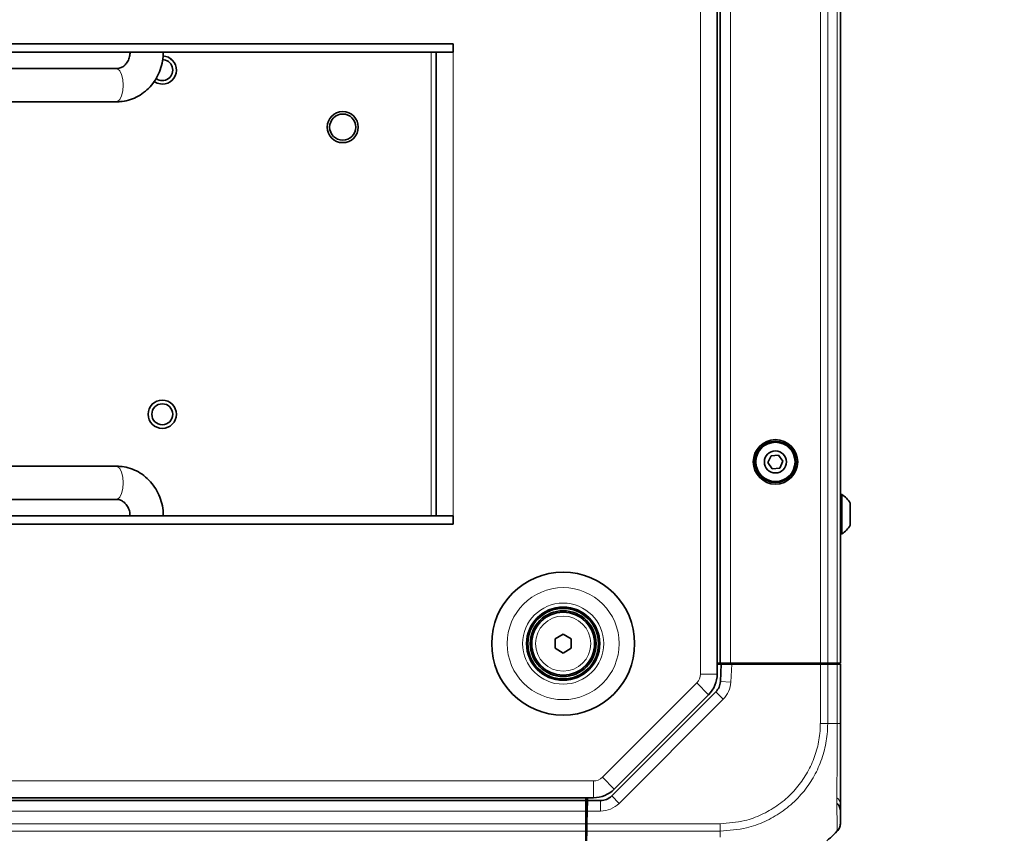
# Model space of a CAD drawing. Header units: millimetres. Extents: x 0 to 1118, y 0 to 864.
# Tile 197 of 200: x 949 to 1012, y 380 to 432. Entities that reach past the tile are written whole.
import ezdxf

# ---------------------------------------------------------------- set-up
doc = ezdxf.new("R2010")
doc.units = ezdxf.units.MM
doc.layers.add('ALPHAREV', color=7, linetype='Continuous', lineweight=25)
doc.styles.add('SLDTEXTSTYLE0', font='TXT', dxfattribs={"width": 0.605})
doc.dimstyles.new('SLDDIMSTYLE1', dxfattribs={"dimtxt": 3.175, "dimasz": 4.572, "dimexe": 0, "dimexo": 0.0625, "dimgap": 0.79375, "dimtad": 0, "dimtih": 1, "dimtoh": 1, "dimdec": 1, "dimlfac": 3, "dimrnd": 1e-09, "dimzin": 12, "dimdsep": 46, "dimtxsty": 'SLDTEXTSTYLE0', "dimsah": 1, "dimcen": 0.09, "dimadec": 0, "dimazin": 3, "dimtfac": 1, "dimtofl": 0, "dimtmove": 0, "dimatfit": 3, "dimfxl": 1, "dimfrac": 2, "dimtolj": 1, "dimtzin": 12, "dimarcsym": 0})

# ---------------------------------------------------------------- blocks, each defined once
blk = doc.blocks.new('_D_2')
at = {"layer": 'ALPHAREV'}
for p, q in [((996.36, 507.581), (1038.019, 507.581)), ((1036.419, 507.581), (1036.419, 355.069)), ((1037.632, 354.342), (1036.54, 354.342)), ((1036.54, 354.342), (1036.54, 349.469)), ((1046.121, 354.342), (1047.212, 354.342)), ((1047.212, 354.342), (1047.212, 349.469)), ((1036.54, 349.469), (1037.632, 349.469)), ((1047.212, 349.469), (1046.121, 349.469)), ((1036.419, 196.23), (1036.419, 348.741)), ((1000.841, 196.23), (1038.019, 196.23))]:
    blk.add_line(p, q, dxfattribs=at)
for points in [[(1036.419, 507.581), (1035.657, 503.009), (1037.181, 503.009)], [(1036.419, 196.23), (1037.181, 200.802), (1035.657, 200.802)]]:
    blk.add_solid(points, dxfattribs=at)
at = {"layer": 'ALPHAREV', "char_height": 3.175, "attachment_point": 1, "style": 'SLDTEXTSTYLE0'}
for s, insert in [('934.1', (1024.535, 353.562)), ('36.8', (1037.632, 353.562))]:
    blk.add_mtext(s, dxfattribs=dict(at, insert=insert))

msp = doc.modelspace()

# ---------------------------------------------------------------- linework, layer by layer
at = {"color": 7, "linetype": 'Continuous', "lineweight": 18}
for p, q in [((992.326, 390.729), (992.326, 495.765)), ((994.243, 495.081), (994.243, 391.414)), ((999.967, 495.081), (999.967, 391.414)), ((1000.438, 495.081), (1000.438, 391.414)), ((1001.048, 495.081), (1001.048, 391.414)), ((975.16, 430.347), (975.16, 400.814)), ((976.555, 430.347), (976.555, 400.814)), ((994.322, 391.347), (994.262, 390.212)), ((999.967, 387.581), (999.967, 391.347)), ((1000.438, 391.347), (1000.438, 387.581)), ((1000.912, 391.347), (1000.912, 391.414)), ((1001.048, 387.581), (1001.048, 391.347)), ((992.326, 390.729), (993.393, 390.729)), ((986.077, 384.148), (992.092, 390.163)), ((992.092, 390.163), (992.846, 389.409)), ((994.262, 390.212), (993.596, 390.247)), ((993.776, 389.121), (987.141, 382.485)), ((993.776, 389.121), (993.305, 389.592)), ((1000.438, 387.581), (1001.048, 387.581)), ((986.077, 384.148), (986.831, 383.394)), ((739.308, 383.914), (985.511, 383.914)), ((985.511, 383.914), (985.511, 382.847)), ((739.793, 382.831), (985.026, 382.831)), ((987.141, 382.485), (986.669, 382.957)), ((985.962, 381.997), (985.962, 382.664)), ((739.793, 381.997), (985.026, 381.997)), ((985.962, 381.997), (985.106, 381.997)), ((739.793, 381.19), (985.026, 381.19)), ((985.092, 381.19), (993.576, 381.19)), ((985.093, 381.347), (985.093, 381.247)), ((739.793, 380.719), (985.026, 380.719)), ((993.576, 380.719), (985.084, 380.719)), ((993.576, 380.324), (993.576, 380.719))]:
    msp.add_line(p, q, dxfattribs=at)
at = {"color": 7, "linetype": 'Continuous', "lineweight": 35}
for p, q in [((993.393, 390.729), (993.393, 495.765)), ((993.576, 495.081), (993.576, 391.414)), ((1001.243, 495.081), (1001.243, 391.414)), ((910.158, 430.88), (976.555, 430.88)), ((976.555, 430.88), (976.555, 430.347)), ((976.555, 430.347), (910.158, 430.347)), ((975.488, 430.347), (975.488, 400.814)), ((955.103, 429.306), (941.187, 429.306)), ((941.187, 427.189), (955.103, 427.189)), ((996.827, 404.639), (996.627, 404.201)), ((996.627, 404.201), (996.907, 403.809)), ((997.305, 404.685), (996.827, 404.639)), ((997.585, 404.294), (997.305, 404.685)), ((997.386, 403.856), (997.585, 404.294)), ((955.103, 403.972), (941.187, 403.972)), ((996.907, 403.809), (997.386, 403.856)), ((941.187, 401.856), (955.103, 401.856)), ((1001.33, 402.164), (1001.243, 402.164)), ((1001.33, 399.664), (1001.33, 402.164)), ((1001.87, 400.21), (1001.87, 401.618)), ((910.158, 400.814), (976.555, 400.814)), ((974.96, 400.814), (911.76, 400.814)), ((974.96, 400.814), (974.96, 400.814)), ((976.555, 400.814), (976.555, 400.28)), ((976.555, 400.28), (910.158, 400.28)), ((1001.243, 399.664), (1001.33, 399.664)), ((983.06, 392.962), (983.576, 393.26)), ((983.06, 392.366), (983.06, 392.962)), ((983.576, 393.26), (984.093, 392.962)), ((984.093, 392.962), (984.093, 392.366)), ((983.576, 392.067), (983.06, 392.366)), ((984.093, 392.366), (983.576, 392.067)), ((993.576, 391.414), (993.393, 391.414)), ((993.393, 391.347), (993.654, 391.347)), ((994.243, 391.414), (993.576, 391.414)), ((993.596, 390.247), (993.654, 391.347)), ((993.654, 391.347), (994.322, 391.347)), ((999.967, 391.414), (994.243, 391.414)), ((994.293, 391.347), (994.293, 391.414)), ((994.322, 391.347), (999.967, 391.347)), ((994.96, 391.414), (994.96, 391.347)), ((995.177, 391.414), (995.176, 391.347)), ((998.908, 391.414), (998.91, 391.347)), ((999.71, 391.414), (999.71, 391.347)), ((999.911, 391.414), (999.91, 391.347)), ((1000.438, 391.414), (999.967, 391.414)), ((999.967, 391.347), (1000.438, 391.347)), ((1001.048, 391.414), (1000.438, 391.414)), ((1000.438, 391.347), (1001.048, 391.347)), ((1000.542, 391.414), (1000.543, 391.347)), ((1001.243, 391.414), (1001.048, 391.414)), ((1001.048, 391.347), (1001.243, 391.347)), ((1001.076, 391.414), (1001.076, 391.347)), ((1001.243, 391.347), (1001.243, 387.581)), ((986.669, 382.957), (993.305, 389.592)), ((986.831, 383.394), (992.846, 389.409)), ((739.308, 382.847), (985.511, 382.847)), ((985.026, 382.847), (985.026, 382.664)), ((985.118, 382.664), (985.121, 382.847)), ((739.793, 382.664), (985.026, 382.664)), ((985.026, 382.664), (985.026, 381.997)), ((985.106, 381.997), (985.118, 382.664)), ((985.118, 382.664), (985.962, 382.664)), ((985.026, 382.014), (985.106, 382.014)), ((985.026, 381.997), (985.026, 381.19)), ((985.106, 381.997), (985.092, 381.19)), ((985.095, 381.347), (985.026, 381.347)), ((985.026, 381.19), (985.026, 380.719)), ((985.084, 380.719), (985.092, 381.19)), ((985.091, 381.347), (985.093, 381.247)), ((985.026, 380.719), (985.026, 380.109)), ((985.026, 380.514), (985.08, 380.514)), ((985.073, 380.109), (985.084, 380.719)), ((1000.653, 380.324), (1001.048, 380.719))]:
    msp.add_line(p, q, dxfattribs=at)
at = {"color": 7, "linetype": 'Continuous', "lineweight": 18, "flags": 128}
for points in [[(955.103, 429.306), (955.179, 429.289), (955.321, 429.164), (955.437, 428.927), (955.512, 428.609), (955.539, 428.247)], [(955.539, 428.247), (955.512, 427.885), (955.437, 427.567), (955.321, 427.331), (955.179, 427.205), (955.103, 427.189)], [(957.496, 428.482), (957.7, 428.371), (958.026, 428.31)], [(955.539, 402.914), (955.512, 403.276), (955.437, 403.594), (955.321, 403.83), (955.179, 403.956), (955.103, 403.972)], [(955.103, 401.856), (955.179, 401.872), (955.321, 401.997), (955.437, 402.234), (955.512, 402.552), (955.539, 402.914)]]:
    msp.add_lwpolyline(points, dxfattribs=at)
at = {"color": 7, "linetype": 'Continuous', "lineweight": 35, "flags": 128}
msp.add_lwpolyline([(957.497, 428.483), (957.7, 428.372), (958.026, 428.311)], dxfattribs=at)
at = {"color": 7, "linetype": 'Continuous', "lineweight": 18}
for centre, radius in [((969.526, 425.581), 0.994), ((958.026, 407.281), 0.904), ((983.576, 392.664), 3.569), ((983.576, 392.664), 2.583), ((983.576, 392.664), 1.757)]:
    msp.add_circle(centre, radius, dxfattribs=at)
at = {"color": 7, "linetype": 'Continuous', "lineweight": 35}
for centre, radius in [((969.526, 425.581), 0.992), ((969.526, 425.581), 0.833), ((958.026, 407.281), 0.902), ((958.026, 407.281), 0.667), ((997.106, 404.247), 1.417), ((997.106, 404.247), 1.312), ((997.106, 404.247), 1.25), ((997.106, 404.247), 0.704), ((983.576, 392.664), 4.555), ((983.576, 392.664), 2.333), ((983.576, 392.664), 2.25), ((983.576, 392.664), 2.1), ((983.576, 392.664), 2)]:
    msp.add_circle(centre, radius, dxfattribs=at)
for centre, radius, start, end in [((958.026, 429.214), 0.667, 233.55743, 90), ((958.026, 429.214), 0.902, 270, 87.1926), ((1000.611, 400.914), 1.442, 29.2162, 60.11785), ((1000.611, 400.914), 1.442, 299.88215, 330.7838), ((991.526, 390.729), 1.867, 315, 0), ((992.598, 390.3), 1, 315, 357), ((985.511, 384.714), 1.867, 270, 315), ((985.962, 383.664), 1, 270, 315), ((1000.576, 381.997), 0.667, 0, 47.26112)]:
    msp.add_arc(centre, radius, start, end, dxfattribs=at)
at = {"color": 7, "linetype": 'Continuous', "lineweight": 18}
for centre, radius, start, end in [((958.026, 429.214), 0.904, 270, 87.18869), ((991.526, 390.729), 0.8, 315, 0), ((992.598, 390.3), 1.667, 315, 357), ((985.511, 384.714), 0.8, 270, 315), ((1000.803, 382.453), 0.441, 4.23616, 59.65034), ((985.962, 383.664), 1.667, 270, 315)]:
    msp.add_arc(centre, radius, start, end, dxfattribs=at)
at = {"color": 7, "linetype": 'Continuous', "lineweight": 35}
for points, knots in [([(955.975, 430.364), (955.973, 430.319), (955.968, 430.168), (955.906, 429.917), (955.762, 429.652), (955.566, 429.454), (955.34, 429.329), (955.184, 429.313), (955.103, 429.306)], [0, 0, 0, 0, 0.074312, 0.250851, 0.428551, 0.609454, 0.797931, 1, 1, 1, 1]), ([(955.103, 427.189), (955.223, 427.193), (955.525, 427.205), (955.998, 427.317), (956.501, 427.537), (956.957, 427.851), (957.352, 428.246), (957.675, 428.711), (957.912, 429.232), (958.063, 429.789), (958.082, 430.173), (958.091, 430.364)], [0, 0, 0, 0, 0.075847, 0.190308, 0.30471, 0.419328, 0.534448, 0.650243, 0.766763, 0.88396, 1, 1, 1, 1]), ([(958.091, 400.797), (958.087, 400.917), (958.077, 401.231), (957.976, 401.733), (957.767, 402.278), (957.465, 402.773), (957.082, 403.202), (956.631, 403.548), (956.128, 403.798), (955.612, 403.946), (955.266, 403.964), (955.103, 403.972)], [0, 0, 0, 0, 0.07283, 0.191152, 0.309742, 0.428293, 0.546557, 0.664272, 0.781227, 0.897324, 1, 1, 1, 1]), ([(955.103, 401.856), (955.133, 401.854), (955.243, 401.85), (955.427, 401.793), (955.643, 401.643), (955.821, 401.418), (955.949, 401.128), (955.966, 400.907), (955.975, 400.797)], [0, 0, 0, 0, 0.0749437, 0.2754436, 0.4593406, 0.633869, 0.8183195, 1, 1, 1, 1]), ([(1001.243, 387.581), (1001.243, 387.271), (1001.243, 386.65), (1001.243, 385.687), (1001.243, 384.723), (1001.243, 383.824), (1001.243, 383.026), (1001.243, 382.347), (1001.243, 381.789), (1001.243, 381.404), (1001.243, 381.215), (1001.243, 381.197), (1001.243, 381.19)], [0, 0, 0, 0, 0.0929147, 0.1858152, 0.2944776, 0.4031621, 0.5002013, 0.6086254, 0.7170441, 0.8255688, 0.9340808, 1, 1, 1, 1]), ([(1000.374, 380.091), (1000.452, 380.16), (1000.685, 380.367), (1000.904, 380.582), (1001.049, 380.726)], [0, 0, 0, 0, 0.3344671, 1, 1, 1, 1])]:
    msp.add_open_spline(points, degree=3, knots=knots, dxfattribs=at)
at = {"color": 7, "linetype": 'Continuous', "lineweight": 18}
for points, knots in [([(1000.438, 387.581), (1000.431, 387.351), (1000.412, 386.735), (1000.22, 385.733), (999.813, 384.63), (999.216, 383.603), (998.441, 382.682), (997.505, 381.904), (996.435, 381.302), (995.128, 380.827), (994.146, 380.759), (993.576, 380.719)], [0, 0, 0, 0, 0.063881, 0.171582, 0.282525, 0.390047, 0.500815, 0.616212, 0.727169, 0.841682, 1, 1, 1, 1]), ([(993.576, 381.19), (994.106, 381.228), (995.014, 381.292), (996.225, 381.742), (997.218, 382.305), (998.087, 383.031), (998.807, 383.886), (999.368, 384.831), (999.756, 385.858), (999.943, 386.789), (999.96, 387.368), (999.966, 387.581)], [0, 0, 0, 0, 0.158413, 0.271114, 0.383835, 0.49919, 0.608333, 0.717478, 0.826751, 0.936004, 1, 1, 1, 1]), ([(1001.047, 380.719), (1001.047, 380.726), (1001.047, 380.745), (1001.043, 380.941), (1001.034, 381.347), (1001.027, 381.941), (1001.023, 382.669), (1001.024, 383.528), (1001.031, 384.497), (1001.04, 385.534), (1001.047, 386.576), (1001.047, 387.243), (1001.048, 387.581)], [0, 0, 0, 0, 0.065796, 0.172761, 0.282893, 0.389757, 0.499797, 0.596871, 0.703946, 0.814211, 0.906126, 1, 1, 1, 1])]:
    msp.add_open_spline(points, degree=3, knots=knots, dxfattribs=at)
for points in [[(1000.438, 387.581), (1000.405, 387.581), (1000.34, 387.581), (1000.223, 387.581), (1000.097, 387.581), (1000.01, 387.581), (999.966, 387.581)], [(1001.048, 387.581), (1001.077, 387.581), (1001.135, 387.581), (1001.196, 387.581), (1001.236, 387.581), (1001.24, 387.581), (1001.243, 387.581)], [(993.576, 380.719), (993.576, 380.751), (993.576, 380.816), (993.576, 380.933), (993.576, 381.059), (993.576, 381.146), (993.576, 381.19)]]:
    msp.add_open_spline(points, degree=3, dxfattribs=at)
at = {"color": 7, "linetype": 'Continuous', "lineweight": 35}
msp.add_open_spline([(1001.048, 380.718), (1001.077, 380.751), (1001.135, 380.816), (1001.196, 380.933), (1001.236, 381.059), (1001.24, 381.146), (1001.243, 381.19)], degree=3, dxfattribs=at)

# ---------------------------------------------------------------- dimensions: what is measured, and where the dimension line sits
at = {"layer": 'ALPHAREV'}
dim = msp.add_linear_dim(base=(1036.419, 196.23), p1=(994.76, 507.581), p2=(999.241, 196.23), angle=90, dimstyle='SLDDIMSTYLE1', dxfattribs=at)
dim.commit()
dim.dimension.update_dxf_attribs({"geometry": '_D_2', "text_midpoint": (1036.419, 351.905), "dimtype": 160})

doc.saveas('drawing.dxf')
